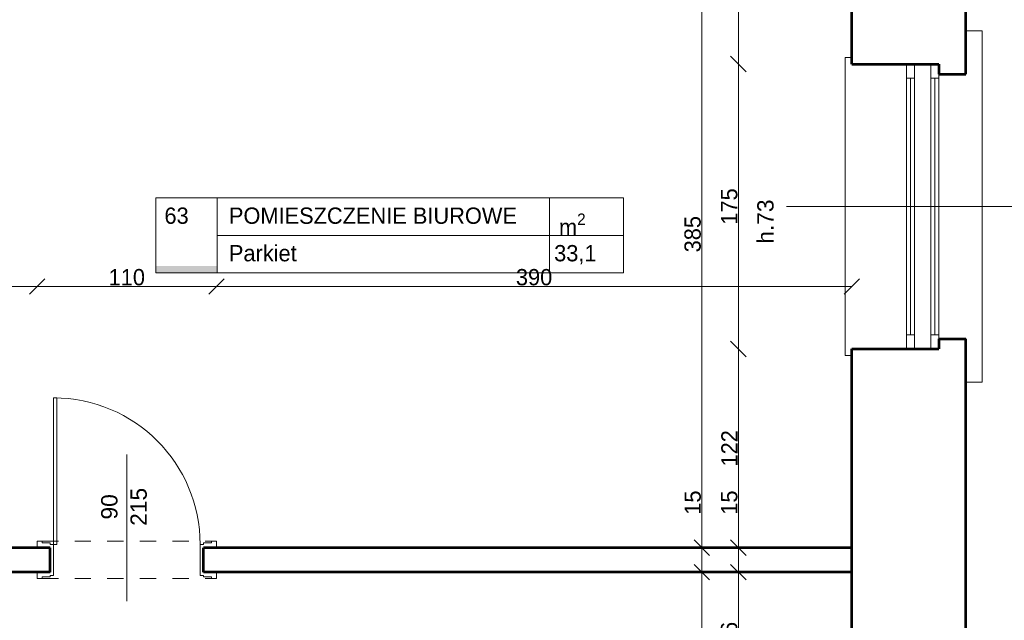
# Model space of a CAD drawing. Header units: inches. Extents: x -21887 to 84279, y -131485 to 67836.
# Tile 254 of 256: x 68593 to 74637, y 50735 to 54423. Entities that reach past the tile are written whole.
import ezdxf

# ---------------------------------------------------------------- set-up
doc = ezdxf.new("R2010")
doc.units = ezdxf.units.IN
doc.header["$MEASUREMENT"] = 0
doc.linetypes.add('Dashed copy', pattern=[200, 100, -100])
doc.layers.get('0').update_dxf_attribs({"lineweight": 13})
doc.layers.get('Defpoints').update_dxf_attribs({"lineweight": 13})
for name, color, linetype, lineweight in [('AI_MURY', 7, 'Continuous', 53), ('Dimensioning', 7, 'Continuous', 13), ('DRZWI', 7, 'Continuous', 13), ('dzialowki', 7, 'Continuous', 53), ('OPISY TABELKI', 7, 'Continuous', 13), ('PODCIAGI', 7, 'Continuous', 13)]:
    doc.layers.add(name, color=color, linetype=linetype, lineweight=lineweight)
doc.styles.add('GENERATED_STYLE_7', font='txt')
doc.styles.add('GENERATED_STYLE_8', font='txt')
doc.styles.add('GENERATED_STYLE_9', font='txt')
doc.styles.add('Style-Courier New', font='txt')
doc.dimstyles.new('Dimstyle_4', dxfattribs={"dimtxt": 100, "dimasz": 95, "dimexe": 0, "dimexo": 0, "dimgap": 0.09, "dimtad": 1, "dimdec": 0, "dimlfac": 0.1, "dimzin": 0, "dimdsep": 46, "dimlunit": 5, "dimtxsty": 'GENERATED_STYLE_7', "dimblk": 'ARROWHEAD_6', "dimcen": 0.09, "dimclrd": 161, "dimclre": 161, "dimclrt": 7, "dimadec": 0, "dimazin": 0, "dimtfac": 1, "dimtdec": 0, "dimtmove": 0, "dimatfit": 3, "dimfxl": 0, "dimtolj": 1, "dimtzin": 0, "dimarcsym": 0})
doc.dimstyles.new('Dimstyle_5', dxfattribs={"dimtxt": 100, "dimasz": 95, "dimexe": 0.18, "dimexo": 0, "dimgap": 0.09, "dimtad": 1, "dimtih": 1, "dimtoh": 1, "dimdec": 0, "dimlfac": 0.1, "dimzin": 0, "dimdsep": 46, "dimlunit": 5, "dimtxsty": 'GENERATED_STYLE_7', "dimblk": 'ARROWHEAD_6', "dimcen": 0.09, "dimclrd": 161, "dimclre": 161, "dimclrt": 7, "dimadec": 0, "dimazin": 0, "dimtfac": 1, "dimtdec": 0, "dimtmove": 0, "dimatfit": 3, "dimfxl": 0, "dimtolj": 1, "dimtzin": 0, "dimarcsym": 0})

# ---------------------------------------------------------------- blocks, each defined once
blk = doc.blocks.new('ARROWHEAD_6')
at = {"color": 0, "linetype": 'Continuous'}
for p, q in [((0, 0), (-1, 0)), ((-0.5, -0.5), (0.5, 0.5))]:
    blk.add_line(p, q, dxfattribs=at)
blk = doc.blocks.new('*U144')
at = {"layer": 'Defpoints', "color": 0, "linetype": 'Continuous'}
for p in [(72780.3, 51030.7), (72780.3, 51030.7), (72780.3, 47370.7)]:
    blk.add_point(p, dxfattribs=at)
at = {"layer": 'Dimensioning', "color": 161, "linetype": 'Continuous', "lineweight": -2}
blk.add_line((72780.3, 47465.7), (72780.3, 50935.7), dxfattribs=at)
at = {"layer": 'Dimensioning', "color": 161, "linetype": 'Continuous', "lineweight": -2, "xscale": 95, "yscale": 95, "zscale": 95}
for p, rotation in [((72780.3, 51030.7), 90), ((72780.3, 47370.7), 270)]:
    blk.add_blockref('ARROWHEAD_6', p, dxfattribs=dict(at, rotation=rotation))
at = {"layer": 'Dimensioning', "color": 7, "linetype": 'Continuous', "insert": (72724, 49200.7), "char_height": 100, "attachment_point": 5, "rotation": 90, "style": 'GENERATED_STYLE_7'}
blk.add_mtext('366', dxfattribs=at)
blk = doc.blocks.new('*D1820')
at = {"layer": 'Defpoints'}
for p in [(72780.3, 51030.7), (72780.3, 51030.7), (72780.3, 49200.7), (72780.3, 47370.7)]:
    blk.add_point(p, dxfattribs=at)
at = {"layer": 'Dimensioning', "color": 161, "linetype": 'Continuous'}
blk.add_blockref('*U144', (0, 0), dxfattribs=at)
blk = doc.blocks.new('*U145')
at = {"layer": 'Defpoints', "color": 0, "linetype": 'Continuous'}
for p in [(72780.3, 51180.7), (72780.3, 51180.7), (72780.3, 51030.7)]:
    blk.add_point(p, dxfattribs=at)
at = {"layer": 'Dimensioning', "color": 161, "linetype": 'Continuous', "lineweight": -2}
for p, q in [((72780.3, 51275.7), (72780.3, 51544.1)), ((72780.3, 51030.7), (72780.3, 51180.7)), ((72780.3, 50935.7), (72780.3, 50840.7))]:
    blk.add_line(p, q, dxfattribs=at)
at = {"layer": 'Dimensioning', "color": 161, "linetype": 'Continuous', "lineweight": -2, "xscale": 95, "yscale": 95, "zscale": 95}
for p, rotation in [((72780.3, 51180.7), 270), ((72780.3, 51030.7), 90)]:
    blk.add_blockref('ARROWHEAD_6', p, dxfattribs=dict(at, rotation=rotation))
at = {"layer": 'Dimensioning', "color": 7, "linetype": 'Continuous', "insert": (72724.5, 51457.4), "char_height": 100, "attachment_point": 5, "rotation": 90, "style": 'GENERATED_STYLE_7'}
blk.add_mtext('15', dxfattribs=at)
blk = doc.blocks.new('*D1821')
at = {"layer": 'Defpoints'}
for p in [(72780.3, 51457.4), (72780.3, 51180.7), (72780.3, 51180.7), (72780.3, 51030.7)]:
    blk.add_point(p, dxfattribs=at)
at = {"layer": 'Dimensioning', "color": 161, "linetype": 'Continuous'}
blk.add_blockref('*U145', (0, 0), dxfattribs=at)
blk = doc.blocks.new('*U146')
at = {"layer": 'Defpoints', "color": 0, "linetype": 'Continuous'}
for p in [(72780.3, 55030.7), (72780.3, 55030.7), (72780.3, 51180.7)]:
    blk.add_point(p, dxfattribs=at)
at = {"layer": 'Dimensioning', "color": 161, "linetype": 'Continuous', "lineweight": -2}
blk.add_line((72780.3, 51275.7), (72780.3, 54935.7), dxfattribs=at)
at = {"layer": 'Dimensioning', "color": 161, "linetype": 'Continuous', "lineweight": -2, "xscale": 95, "yscale": 95, "zscale": 95}
for p, rotation in [((72780.3, 55030.7), 90), ((72780.3, 51180.7), 270)]:
    blk.add_blockref('ARROWHEAD_6', p, dxfattribs=dict(at, rotation=rotation))
at = {"layer": 'Dimensioning', "color": 7, "linetype": 'Continuous', "insert": (72724, 53105.7), "char_height": 100, "attachment_point": 5, "rotation": 90, "style": 'GENERATED_STYLE_7'}
blk.add_mtext('385', dxfattribs=at)
blk = doc.blocks.new('*D1822')
at = {"layer": 'Defpoints'}
for p in [(72780.3, 55030.7), (72780.3, 55030.7), (72780.3, 53105.7), (72780.3, 51180.7)]:
    blk.add_point(p, dxfattribs=at)
at = {"layer": 'Dimensioning', "color": 161, "linetype": 'Continuous'}
blk.add_blockref('*U146', (0, 0), dxfattribs=at)
blk = doc.blocks.new('*U58')
at = {"layer": 'Defpoints', "color": 0, "linetype": 'Continuous'}
for p in [(71738, 55320.7), (76339.4, 55320.7), (71738, 39590.7)]:
    blk.add_point(p, dxfattribs=at)
at = {"layer": 'Dimensioning', "color": 161, "linetype": 'Continuous', "lineweight": -2}
for p, q in [((76339.2, 55320.7), (76339.4, 55320.7)), ((76339.4, 39685.7), (76339.4, 55225.7)), ((76339.2, 39590.7), (76339.4, 39590.7))]:
    blk.add_line(p, q, dxfattribs=at)
at = {"layer": 'Dimensioning', "color": 161, "linetype": 'Continuous', "lineweight": -2, "xscale": 95, "yscale": 95, "zscale": 95}
for p, rotation in [((76339.4, 55320.7), 90), ((76339.4, 39590.7), 270)]:
    blk.add_blockref('ARROWHEAD_6', p, dxfattribs=dict(at, rotation=rotation))
at = {"layer": 'Dimensioning', "color": 7, "linetype": 'Continuous', "insert": (76283.1, 47455.7), "char_height": 100, "attachment_point": 5, "rotation": 90, "style": 'GENERATED_STYLE_7'}
blk.add_mtext('1573', dxfattribs=at)
blk = doc.blocks.new('*D2225')
at = {"layer": 'Defpoints'}
for p in [(71738, 55320.7), (76339.4, 55320.7), (76339.4, 47455.7), (71738, 39590.7)]:
    blk.add_point(p, dxfattribs=at)
at = {"layer": 'Dimensioning', "color": 161, "linetype": 'Continuous'}
blk.add_blockref('*U58', (0, 0), dxfattribs=at)
blk = doc.blocks.new('*U66')
at = {"layer": 'Defpoints', "color": 0, "linetype": 'Continuous'}
for p in [(71738, 62330.7), (76839.4, 62330.7), (71738, 32580.7)]:
    blk.add_point(p, dxfattribs=at)
at = {"layer": 'Dimensioning', "color": 161, "linetype": 'Continuous', "lineweight": -2}
for p, q in [((76839.2, 62330.7), (76839.4, 62330.7)), ((76839.4, 32675.7), (76839.4, 62235.7)), ((76839.2, 32580.7), (76839.4, 32580.7))]:
    blk.add_line(p, q, dxfattribs=at)
at = {"layer": 'Dimensioning', "color": 161, "linetype": 'Continuous', "lineweight": -2, "xscale": 95, "yscale": 95, "zscale": 95}
for p, rotation in [((76839.4, 62330.7), 90), ((76839.4, 32580.7), 270)]:
    blk.add_blockref('ARROWHEAD_6', p, dxfattribs=dict(at, rotation=rotation))
at = {"layer": 'Dimensioning', "color": 7, "linetype": 'Continuous', "insert": (76783.1, 47455.7), "char_height": 100, "attachment_point": 5, "rotation": 90, "style": 'GENERATED_STYLE_7'}
blk.add_mtext('2975', dxfattribs=at)
blk = doc.blocks.new('*D2233')
at = {"layer": 'Defpoints'}
for p in [(71738, 62330.7), (76839.4, 62330.7), (76839.4, 47455.7), (71738, 32580.7)]:
    blk.add_point(p, dxfattribs=at)
at = {"layer": 'Dimensioning', "color": 161, "linetype": 'Continuous'}
blk.add_blockref('*U66', (0, 0), dxfattribs=at)
blk = doc.blocks.new('*U94')
at = {"layer": 'Defpoints', "color": 0, "linetype": 'Continuous'}
for p in [(71688, 53275.7), (77339.4, 53275.7), (71688, 49395.7)]:
    blk.add_point(p, dxfattribs=at)
at = {"layer": 'Dimensioning', "color": 161, "linetype": 'Continuous', "lineweight": -2}
for p, q in [((77339.2, 53275.7), (77339.4, 53275.7)), ((77339.4, 49490.7), (77339.4, 53180.7)), ((77339.2, 49395.7), (77339.4, 49395.7))]:
    blk.add_line(p, q, dxfattribs=at)
at = {"layer": 'Dimensioning', "color": 161, "linetype": 'Continuous', "lineweight": -2, "xscale": 95, "yscale": 95, "zscale": 95}
for p, rotation in [((77339.4, 53275.7), 90), ((77339.4, 49395.7), 270)]:
    blk.add_blockref('ARROWHEAD_6', p, dxfattribs=dict(at, rotation=rotation))
at = {"layer": 'Dimensioning', "color": 7, "linetype": 'Continuous', "insert": (77283.1, 51335.7), "char_height": 100, "attachment_point": 5, "rotation": 90, "style": 'GENERATED_STYLE_7'}
blk.add_mtext('388', dxfattribs=at)
blk = doc.blocks.new('*D2261')
at = {"layer": 'Defpoints'}
for p in [(71688, 53275.7), (77339.4, 53275.7), (77339.4, 51335.7), (71688, 49395.7)]:
    blk.add_point(p, dxfattribs=at)
at = {"layer": 'Dimensioning', "color": 161, "linetype": 'Continuous'}
blk.add_blockref('*U94', (0, 0), dxfattribs=at)
blk = doc.blocks.new('*U95')
at = {"layer": 'Defpoints', "color": 0, "linetype": 'Continuous'}
for p in [(71788, 58825.7), (77339.4, 58825.7), (71688, 53275.7)]:
    blk.add_point(p, dxfattribs=at)
at = {"layer": 'Dimensioning', "color": 161, "linetype": 'Continuous', "lineweight": -2}
for p, q in [((77339.2, 58825.7), (77339.4, 58825.7)), ((77339.4, 53370.7), (77339.4, 58730.7)), ((77339.2, 53275.7), (77339.4, 53275.7))]:
    blk.add_line(p, q, dxfattribs=at)
at = {"layer": 'Dimensioning', "color": 161, "linetype": 'Continuous', "lineweight": -2, "xscale": 95, "yscale": 95, "zscale": 95}
for p, rotation in [((77339.4, 58825.7), 90), ((77339.4, 53275.7), 270)]:
    blk.add_blockref('ARROWHEAD_6', p, dxfattribs=dict(at, rotation=rotation))
at = {"layer": 'Dimensioning', "color": 7, "linetype": 'Continuous', "insert": (77284.4, 56050.7), "char_height": 100, "attachment_point": 5, "rotation": 90, "style": 'GENERATED_STYLE_7'}
blk.add_mtext('555', dxfattribs=at)
blk = doc.blocks.new('*D2262')
at = {"layer": 'Defpoints'}
for p in [(71788, 58825.7), (77339.4, 58825.7), (77339.4, 56050.7), (71688, 53275.7)]:
    blk.add_point(p, dxfattribs=at)
at = {"layer": 'Dimensioning', "color": 161, "linetype": 'Continuous'}
blk.add_blockref('*U95', (0, 0), dxfattribs=at)
blk = doc.blocks.new('*U97')
at = {"layer": 'Defpoints', "color": 0, "linetype": 'Continuous'}
for p in [(71738, 62330.7), (77839.4, 62330.7), (71738, -43809.3)]:
    blk.add_point(p, dxfattribs=at)
at = {"layer": 'Dimensioning', "color": 161, "linetype": 'Continuous', "lineweight": -2}
for p, q in [((77839.2, 62330.7), (77839.4, 62330.7)), ((77839.4, -43714.3), (77839.4, 62235.7)), ((77839.2, -43809.3), (77839.4, -43809.3))]:
    blk.add_line(p, q, dxfattribs=at)
at = {"layer": 'Dimensioning', "color": 161, "linetype": 'Continuous', "lineweight": -2, "xscale": 95, "yscale": 95, "zscale": 95}
for p, rotation in [((77839.4, 62330.7), 90), ((77839.4, -43809.3), 270)]:
    blk.add_blockref('ARROWHEAD_6', p, dxfattribs=dict(at, rotation=rotation))
at = {"layer": 'Dimensioning', "color": 7, "linetype": 'Continuous', "insert": (77783.1, 9260.7), "char_height": 100, "attachment_point": 5, "rotation": 90, "style": 'GENERATED_STYLE_7'}
blk.add_mtext('10614', dxfattribs=at)
blk = doc.blocks.new('*D2264')
at = {"layer": 'Defpoints'}
for p in [(71738, 62330.7), (77839.4, 62330.7), (77839.4, 9260.7), (71738, -43809.3)]:
    blk.add_point(p, dxfattribs=at)
at = {"layer": 'Dimensioning', "color": 161, "linetype": 'Continuous'}
blk.add_blockref('*U97', (0, 0), dxfattribs=at)
blk = doc.blocks.new('*U561')
at = {"layer": 'Defpoints', "color": 0, "linetype": 'Continuous'}
for p in [(73004.6, 51030.7), (73700.5, 51030.7), (74235.5, 50270.7)]:
    blk.add_point(p, dxfattribs=at)
at = {"layer": 'Dimensioning', "color": 161, "linetype": 'Continuous', "lineweight": -2}
for p, q in [((73004.8, 51030.7), (73004.6, 51030.7)), ((73004.6, 50365.7), (73004.6, 50935.7)), ((73004.8, 50270.7), (73004.6, 50270.7))]:
    blk.add_line(p, q, dxfattribs=at)
at = {"layer": 'Dimensioning', "color": 161, "linetype": 'Continuous', "lineweight": -2, "xscale": 95, "yscale": 95, "zscale": 95}
for p, rotation in [((73004.6, 51030.7), 90), ((73004.6, 50270.7), 270)]:
    blk.add_blockref('ARROWHEAD_6', p, dxfattribs=dict(at, rotation=rotation))
at = {"layer": 'Dimensioning', "color": 7, "linetype": 'Continuous', "insert": (72948.3, 50650.7), "char_height": 100, "attachment_point": 5, "rotation": 90, "style": 'GENERATED_STYLE_7'}
blk.add_mtext('76', dxfattribs=at)
blk = doc.blocks.new('*D2785')
at = {"layer": 'Defpoints'}
for p in [(73004.6, 51030.7), (73700.5, 51030.7), (73004.6, 50650.7), (74235.5, 50270.7)]:
    blk.add_point(p, dxfattribs=at)
at = {"layer": 'Dimensioning', "color": 161, "linetype": 'Continuous'}
blk.add_blockref('*U561', (0, 0), dxfattribs=at)
blk = doc.blocks.new('*U562')
at = {"layer": 'Defpoints', "color": 0, "linetype": 'Continuous'}
for p in [(73004.6, 51180.7), (73700.5, 51180.7), (73700.5, 51030.7)]:
    blk.add_point(p, dxfattribs=at)
at = {"layer": 'Dimensioning', "color": 161, "linetype": 'Continuous', "lineweight": -2}
for p, q in [((73004.6, 51275.7), (73004.6, 51544.1)), ((73004.8, 51180.7), (73004.6, 51180.7)), ((73004.6, 51030.7), (73004.6, 51180.7)), ((73004.8, 51030.7), (73004.6, 51030.7)), ((73004.6, 50935.7), (73004.6, 50840.7))]:
    blk.add_line(p, q, dxfattribs=at)
at = {"layer": 'Dimensioning', "color": 161, "linetype": 'Continuous', "lineweight": -2, "xscale": 95, "yscale": 95, "zscale": 95}
for p, rotation in [((73004.6, 51180.7), 270), ((73004.6, 51030.7), 90)]:
    blk.add_blockref('ARROWHEAD_6', p, dxfattribs=dict(at, rotation=rotation))
at = {"layer": 'Dimensioning', "color": 7, "linetype": 'Continuous', "insert": (72948.9, 51457.4), "char_height": 100, "attachment_point": 5, "rotation": 90, "style": 'GENERATED_STYLE_7'}
blk.add_mtext('15', dxfattribs=at)
blk = doc.blocks.new('*D2786')
at = {"layer": 'Defpoints'}
for p in [(73004.6, 51457.4), (73004.6, 51180.7), (73700.5, 51180.7), (73700.5, 51030.7)]:
    blk.add_point(p, dxfattribs=at)
at = {"layer": 'Dimensioning', "color": 161, "linetype": 'Continuous'}
blk.add_blockref('*U562', (0, 0), dxfattribs=at)
blk = doc.blocks.new('*U563')
at = {"layer": 'Defpoints', "color": 0, "linetype": 'Continuous'}
for p in [(73004.6, 52400.7), (74235.5, 52400.7), (73700.5, 51180.7)]:
    blk.add_point(p, dxfattribs=at)
at = {"layer": 'Dimensioning', "color": 161, "linetype": 'Continuous', "lineweight": -2}
for p, q in [((73004.8, 52400.7), (73004.6, 52400.7)), ((73004.6, 51275.7), (73004.6, 52305.7)), ((73004.8, 51180.7), (73004.6, 51180.7))]:
    blk.add_line(p, q, dxfattribs=at)
at = {"layer": 'Dimensioning', "color": 161, "linetype": 'Continuous', "lineweight": -2, "xscale": 95, "yscale": 95, "zscale": 95}
for p, rotation in [((73004.6, 52400.7), 90), ((73004.6, 51180.7), 270)]:
    blk.add_blockref('ARROWHEAD_6', p, dxfattribs=dict(at, rotation=rotation))
at = {"layer": 'Dimensioning', "color": 7, "linetype": 'Continuous', "insert": (72949.6, 51790.7), "char_height": 100, "attachment_point": 5, "rotation": 90, "style": 'GENERATED_STYLE_7'}
blk.add_mtext('122', dxfattribs=at)
blk = doc.blocks.new('*D2787')
at = {"layer": 'Defpoints'}
for p in [(73004.6, 52400.7), (74235.5, 52400.7), (73004.6, 51790.7), (73700.5, 51180.7)]:
    blk.add_point(p, dxfattribs=at)
at = {"layer": 'Dimensioning', "color": 161, "linetype": 'Continuous'}
blk.add_blockref('*U563', (0, 0), dxfattribs=at)
blk = doc.blocks.new('*U564')
at = {"layer": 'Defpoints', "color": 0, "linetype": 'Continuous'}
for p in [(73004.6, 54150.7), (74235.5, 54150.7), (74235.5, 52400.7)]:
    blk.add_point(p, dxfattribs=at)
at = {"layer": 'Dimensioning', "color": 161, "linetype": 'Continuous', "lineweight": -2}
for p, q in [((73004.8, 54150.7), (73004.6, 54150.7)), ((73004.6, 52495.7), (73004.6, 54055.7)), ((73004.8, 52400.7), (73004.6, 52400.7))]:
    blk.add_line(p, q, dxfattribs=at)
at = {"layer": 'Dimensioning', "color": 161, "linetype": 'Continuous', "lineweight": -2, "xscale": 95, "yscale": 95, "zscale": 95}
for p, rotation in [((73004.6, 54150.7), 90), ((73004.6, 52400.7), 270)]:
    blk.add_blockref('ARROWHEAD_6', p, dxfattribs=dict(at, rotation=rotation))
at = {"layer": 'Dimensioning', "color": 7, "linetype": 'Continuous', "insert": (72948.9, 53275.7), "char_height": 100, "attachment_point": 5, "rotation": 90, "style": 'GENERATED_STYLE_7'}
blk.add_mtext('175', dxfattribs=at)
blk = doc.blocks.new('*D2788')
at = {"layer": 'Defpoints'}
for p in [(73004.6, 54150.7), (74235.5, 54150.7), (73004.6, 53275.7), (74235.5, 52400.7)]:
    blk.add_point(p, dxfattribs=at)
at = {"layer": 'Dimensioning', "color": 161, "linetype": 'Continuous'}
blk.add_blockref('*U564', (0, 0), dxfattribs=at)
blk = doc.blocks.new('*U565')
at = {"layer": 'Defpoints', "color": 0, "linetype": 'Continuous'}
for p in [(73004.6, 55030.7), (73700.5, 55030.7), (74235.5, 54150.7)]:
    blk.add_point(p, dxfattribs=at)
at = {"layer": 'Dimensioning', "color": 161, "linetype": 'Continuous', "lineweight": -2}
for p, q in [((73004.8, 55030.7), (73004.6, 55030.7)), ((73004.6, 54245.7), (73004.6, 54935.7)), ((73004.8, 54150.7), (73004.6, 54150.7))]:
    blk.add_line(p, q, dxfattribs=at)
at = {"layer": 'Dimensioning', "color": 161, "linetype": 'Continuous', "lineweight": -2, "xscale": 95, "yscale": 95, "zscale": 95}
for p, rotation in [((73004.6, 55030.7), 90), ((73004.6, 54150.7), 270)]:
    blk.add_blockref('ARROWHEAD_6', p, dxfattribs=dict(at, rotation=rotation))
at = {"layer": 'Dimensioning', "color": 7, "linetype": 'Continuous', "insert": (72948.3, 54590.7), "char_height": 100, "attachment_point": 5, "rotation": 90, "style": 'GENERATED_STYLE_7'}
blk.add_mtext('88', dxfattribs=at)
blk = doc.blocks.new('*D2789')
at = {"layer": 'Defpoints'}
for p in [(73004.6, 55030.7), (73700.5, 55030.7), (73004.6, 54590.7), (74235.5, 54150.7)]:
    blk.add_point(p, dxfattribs=at)
at = {"layer": 'Dimensioning', "color": 161, "linetype": 'Continuous'}
blk.add_blockref('*U565', (0, 0), dxfattribs=at)
blk = doc.blocks.new('*U1639')
at = {"layer": 'Defpoints', "color": 0, "linetype": 'Continuous'}
for p in [(68700.5, 52784.8), (67900.5, 52597.1), (68700.5, 51180.7)]:
    blk.add_point(p, dxfattribs=at)
at = {"layer": 'Dimensioning', "color": 161, "linetype": 'Continuous', "lineweight": -2}
for p, q in [((67900.5, 52784.6), (67900.5, 52785)), ((67995.5, 52784.8), (68605.5, 52784.8)), ((68700.5, 52784.6), (68700.5, 52785))]:
    blk.add_line(p, q, dxfattribs=at)
at = {"layer": 'Dimensioning', "color": 161, "linetype": 'Continuous', "lineweight": -2, "xscale": 95, "yscale": 95, "zscale": 95, "rotation": 180}
blk.add_blockref('ARROWHEAD_6', (67900.5, 52784.8), dxfattribs=at)
at = {"layer": 'Dimensioning', "color": 161, "linetype": 'Continuous', "lineweight": -2, "xscale": 95, "yscale": 95, "zscale": 95}
blk.add_blockref('ARROWHEAD_6', (68700.5, 52784.8), dxfattribs=at)
at = {"layer": 'Dimensioning', "color": 7, "linetype": 'Continuous', "insert": (68300.5, 52841.1), "char_height": 100, "attachment_point": 5, "style": 'GENERATED_STYLE_7'}
blk.add_mtext('80', dxfattribs=at)
blk = doc.blocks.new('*D3317')
at = {"layer": 'Defpoints'}
for p in [(68300.5, 52784.8), (68700.5, 52784.8), (67900.5, 52597.1), (68700.5, 51180.7)]:
    blk.add_point(p, dxfattribs=at)
at = {"layer": 'Dimensioning', "color": 161, "linetype": 'Continuous'}
blk.add_blockref('*U1639', (0, 0), dxfattribs=at)
blk = doc.blocks.new('*U1640')
at = {"layer": 'Defpoints', "color": 0, "linetype": 'Continuous'}
for p in [(69800.5, 52784.8), (68700.5, 51180.7), (69800.5, 51180.7)]:
    blk.add_point(p, dxfattribs=at)
at = {"layer": 'Dimensioning', "color": 161, "linetype": 'Continuous', "lineweight": -2}
for p, q in [((68700.5, 52784.6), (68700.5, 52785)), ((68795.5, 52784.8), (69705.5, 52784.8)), ((69800.5, 52784.6), (69800.5, 52785))]:
    blk.add_line(p, q, dxfattribs=at)
at = {"layer": 'Dimensioning', "color": 161, "linetype": 'Continuous', "lineweight": -2, "xscale": 95, "yscale": 95, "zscale": 95, "rotation": 180}
blk.add_blockref('ARROWHEAD_6', (68700.5, 52784.8), dxfattribs=at)
at = {"layer": 'Dimensioning', "color": 161, "linetype": 'Continuous', "lineweight": -2, "xscale": 95, "yscale": 95, "zscale": 95}
blk.add_blockref('ARROWHEAD_6', (69800.5, 52784.8), dxfattribs=at)
at = {"layer": 'Dimensioning', "color": 7, "linetype": 'Continuous', "insert": (69250.5, 52841.1), "char_height": 100, "attachment_point": 5, "style": 'GENERATED_STYLE_7'}
blk.add_mtext('110', dxfattribs=at)
blk = doc.blocks.new('*D3318')
at = {"layer": 'Defpoints'}
for p in [(69250.5, 52784.8), (69800.5, 52784.8), (68700.5, 51180.7), (69800.5, 51180.7)]:
    blk.add_point(p, dxfattribs=at)
at = {"layer": 'Dimensioning', "color": 161, "linetype": 'Continuous'}
blk.add_blockref('*U1640', (0, 0), dxfattribs=at)
blk = doc.blocks.new('*U1641')
at = {"layer": 'Defpoints', "color": 0, "linetype": 'Continuous'}
for p in [(73700.5, 52784.8), (73700.5, 51863.1), (69800.5, 51180.7)]:
    blk.add_point(p, dxfattribs=at)
at = {"layer": 'Dimensioning', "color": 161, "linetype": 'Continuous', "lineweight": -2}
for p, q in [((69800.5, 52784.6), (69800.5, 52785)), ((69895.5, 52784.8), (73605.5, 52784.8)), ((73700.5, 52784.6), (73700.5, 52785))]:
    blk.add_line(p, q, dxfattribs=at)
at = {"layer": 'Dimensioning', "color": 161, "linetype": 'Continuous', "lineweight": -2, "xscale": 95, "yscale": 95, "zscale": 95, "rotation": 180}
blk.add_blockref('ARROWHEAD_6', (69800.5, 52784.8), dxfattribs=at)
at = {"layer": 'Dimensioning', "color": 161, "linetype": 'Continuous', "lineweight": -2, "xscale": 95, "yscale": 95, "zscale": 95}
blk.add_blockref('ARROWHEAD_6', (73700.5, 52784.8), dxfattribs=at)
at = {"layer": 'Dimensioning', "color": 7, "linetype": 'Continuous', "insert": (71750.5, 52841.1), "char_height": 100, "attachment_point": 5, "style": 'GENERATED_STYLE_7'}
blk.add_mtext('390', dxfattribs=at)
blk = doc.blocks.new('*D3319')
at = {"layer": 'Defpoints'}
for p in [(71750.5, 52784.8), (73700.5, 52784.8), (73700.5, 51863.1), (69800.5, 51180.7)]:
    blk.add_point(p, dxfattribs=at)
at = {"layer": 'Dimensioning', "color": 161, "linetype": 'Continuous'}
blk.add_blockref('*U1641', (0, 0), dxfattribs=at)

msp = doc.modelspace()

# ---------------------------------------------------------------- hatches: boundary and pattern name
at = {"layer": 'OPISY TABELKI', "extrusion": (0, 0, -1)}
msp.add_hatch(color=7, dxfattribs=at).paths.add_polyline_path([(-69805.2, 52868.1), (-69805.2, 52910.3), (-69428.8, 52910.3), (-69428.8, 52868.1)], flags=16)

# ---------------------------------------------------------------- linework, layer by layer
at = {"layer": 'AI_MURY', "color": 7, "linetype": 'Continuous'}
for p, q in [((74400.5, 54088.2), (74400.5, 55320.7)), ((73700.5, 54150.7), (73700.5, 55030.7)), ((73700.5, 54150.7), (74235.5, 54150.7)), ((74235.5, 54150.7), (74235.5, 54088.2)), ((74235.5, 54088.2), (74400.5, 54088.2)), ((74235.5, 52463.2), (74400.5, 52463.2)), ((74235.5, 52463.2), (74235.5, 52400.7)), ((74400.5, 50208.2), (74400.5, 52463.2)), ((73700.5, 52400.7), (74235.5, 52400.7)), ((73700.5, 50270.7), (73700.5, 52400.7))]:
    msp.add_line(p, q, dxfattribs=at)
at = {"layer": 'DRZWI', "color": 251, "linetype": 'Continuous'}
for p, q in [((74500.5, 54354.6), (74400.5, 54354.6)), ((74500.5, 54354.6), (74500.5, 52196.8)), ((73660.5, 54190.7), (73660.5, 52360.7)), ((73700.5, 54190.7), (73660.5, 54190.7)), ((73700.5, 52360.7), (73660.5, 52360.7)), ((74500.5, 52196.8), (74400.5, 52196.8))]:
    msp.add_line(p, q, dxfattribs=at)
at = {"layer": 'DRZWI', "color": 220, "linetype": 'Continuous'}
for p, q in [((74035.5, 54063.2), (74035.5, 54150.7)), ((74085.5, 54063.2), (74085.5, 54150.7)), ((74185.5, 54063.2), (74185.5, 54150.7)), ((74035.5, 54063.2), (74085.5, 54063.2)), ((74035.5, 54063.2), (74035.5, 52488.2)), ((74060.5, 54063.2), (74060.5, 52488.2)), ((74085.5, 54063.2), (74085.5, 52488.2)), ((74185.5, 54063.2), (74235.5, 54063.2)), ((74185.5, 54063.2), (74185.5, 52488.2)), ((74210.5, 54063.2), (74210.5, 52488.2)), ((74235.5, 54063.2), (74235.5, 54088.2)), ((74235.5, 54063.2), (74235.5, 52488.2)), ((75150.9, 53275.7), (73300.1, 53275.7)), ((74035.5, 52488.2), (74035.5, 52400.7)), ((74035.5, 52488.2), (74085.5, 52488.2)), ((74085.5, 52488.2), (74085.5, 52400.7)), ((74185.5, 52488.2), (74185.5, 52400.7)), ((74185.5, 52488.2), (74235.5, 52488.2)), ((74235.5, 52488.2), (74235.5, 52463.2))]:
    msp.add_line(p, q, dxfattribs=at)
at = {"layer": 'dzialowki', "color": 12, "linetype": 'Continuous'}
for p, q in [((68780.5, 51180.7), (67900.5, 51180.7)), ((68780.5, 51030.7), (68780.5, 51180.7)), ((73700.5, 51180.7), (69720.5, 51180.7)), ((69720.5, 51030.7), (69720.5, 51180.7)), ((68780.5, 51030.7), (67900.5, 51030.7)), ((73700.5, 51030.7), (69720.5, 51030.7))]:
    msp.add_line(p, q, dxfattribs=at)
at = {"layer": 'OPISY TABELKI', "color": 7, "linetype": 'Continuous'}
for p, q in [((69428.8, 53328.9), (72298.6, 53328.9)), ((69428.8, 53328.9), (69428.8, 52868.1)), ((69805.2, 53328.9), (69805.2, 52868.1)), ((71844.5, 53328.9), (71844.5, 52868.1)), ((72298.6, 53328.9), (72298.6, 52868.1)), ((69805.2, 53098.5), (72298.6, 53098.5)), ((69428.8, 52868.1), (72298.6, 52868.1))]:
    msp.add_line(p, q, dxfattribs=at)
at = {"layer": 'PODCIAGI', "color": 5, "linetype": 'Continuous'}
for p, q in [((68820.5, 52100.7), (68800.5, 52100.7)), ((68800.5, 52100.7), (68800.5, 51200.7)), ((68820.5, 52100.7), (68820.5, 51200.7)), ((69250.5, 50852), (69250.5, 51752)), ((68730.5, 51220.7), (68700.5, 51220.7)), ((68700.5, 51220.7), (68700.5, 51180.7)), ((68730.5, 51220.7), (68730.5, 51210.7)), ((68780.5, 51210.7), (68730.5, 51210.7)), ((68780.5, 51210.7), (68780.5, 51200.7)), ((68780.5, 51200.7), (68800.5, 51200.7)), ((68800.5, 51200.7), (68800.5, 51010.7)), ((68820.5, 51200.7), (68800.5, 51200.7)), ((69700.5, 51200.7), (69700.5, 51010.7)), ((69720.5, 51200.7), (69700.5, 51200.7)), ((69720.5, 51210.7), (69720.5, 51200.7)), ((69720.5, 51210.7), (69770.5, 51210.7)), ((69770.5, 51220.7), (69770.5, 51210.7)), ((69770.5, 51220.7), (69800.5, 51220.7)), ((69800.5, 51220.7), (69800.5, 51180.7)), ((68700.5, 50990.7), (68700.5, 51030.7)), ((69800.5, 50990.7), (69800.5, 51030.7)), ((68730.5, 50990.7), (68700.5, 50990.7)), ((68780.5, 51000.7), (68730.5, 51000.7)), ((68730.5, 50990.7), (68730.5, 51000.7)), ((68780.5, 51010.7), (68800.5, 51010.7)), ((68780.5, 51000.7), (68780.5, 51010.7)), ((69720.5, 51010.7), (69700.5, 51010.7)), ((69720.5, 51000.7), (69720.5, 51010.7)), ((69720.5, 51000.7), (69770.5, 51000.7)), ((69770.5, 50990.7), (69770.5, 51000.7)), ((69770.5, 50990.7), (69800.5, 50990.7))]:
    msp.add_line(p, q, dxfattribs=at)
at = {"layer": 'PODCIAGI', "color": 5, "linetype": 'Dashed copy'}
for p, q in [((68730.5, 51220.7), (69770.5, 51220.7)), ((68730.5, 50990.7), (69770.5, 50990.7))]:
    msp.add_line(p, q, dxfattribs=at)
at = {"layer": 'PODCIAGI', "color": 7, "linetype": 'Continuous'}
msp.add_arc((68800.5, 51200.7), 900, 0, 90, dxfattribs=at)

# ---------------------------------------------------------------- texts
at = {"layer": 'DRZWI', "color": 220, "insert": (73120.5, 53047.1), "char_height": 100, "width": 460.863, "attachment_point": 1, "rotation": 90, "style": 'GENERATED_STYLE_7'}
msp.add_mtext('\\fArial|b0|i0|c238|p39;h.73', dxfattribs=at)
at = {"layer": 'OPISY TABELKI', "color": 7, "char_height": 100, "attachment_point": 1}
for s, insert, width, style in [('63', (69481.5, 53269.4), 323.775, 'GENERATED_STYLE_8'), ('POMIESZCZENIE BIUROWE  ', (69877.1, 53269.4), 2409.415, 'GENERATED_STYLE_9'), ('\\A1;m\\H70.000000;\\S2^  ;', (71903.4, 53232.8), 323.775, 'GENERATED_STYLE_9'), ('Parkiet  ', (69877.1, 53039), 2409.415, 'GENERATED_STYLE_9'), ('33,1          ', (71873.6, 53039), 424.969, 'GENERATED_STYLE_9')]:
    msp.add_mtext(s, dxfattribs=dict(at, insert=insert, width=width, style=style))
at = {"layer": 'PODCIAGI', "color": 5, "insert": (69092.9, 51431.2), "char_height": 100, "width": 704.483, "attachment_point": 2, "rotation": 90, "line_spacing_factor": 1.079165, "style": 'GENERATED_STYLE_7'}
msp.add_mtext('\\fArial|b0|i0|c238|p39;90\\P215', dxfattribs=at)

# ---------------------------------------------------------------- dimensions: what is measured, and where the dimension line sits
at = {"layer": 'Dimensioning', "color": 161, "linetype": 'Continuous'}
for base, p1, p2, picture, middle in [((76839.4, 62330.7), (71738, 32580.7), (71738, 62330.7), '*D2233', (76839.4, 47455.7)), ((77839.4, 62330.7), (71738, -43809.3), (71738, 62330.7), '*D2264', (77839.4, 9260.7)), ((77339.4, 58825.7), (71688, 53275.7), (71788, 58825.7), '*D2262', (77339.4, 56050.7)), ((76339.4, 55320.7), (71738, 39590.7), (71738, 55320.7), '*D2225', (76339.4, 47455.7)), ((72780.3, 55030.7), (72780.3, 51180.7), (72780.3, 55030.7), '*D1822', (72780.3, 53105.7)), ((73004.6, 55030.7), (74235.5, 54150.7), (73700.5, 55030.7), '*D2789', (73004.6, 54590.7)), ((73004.6, 54150.7), (74235.5, 52400.7), (74235.5, 54150.7), '*D2788', (73004.6, 53275.7)), ((77339.4, 53275.7), (71688, 49395.7), (71688, 53275.7), '*D2261', (77339.4, 51335.7)), ((73004.6, 52400.7), (73700.5, 51180.7), (74235.5, 52400.7), '*D2787', (73004.6, 51790.7)), ((72780.3, 51180.7), (72780.3, 51030.7), (72780.3, 51180.7), '*D1821', (72780.3, 51457.4)), ((73004.6, 51180.7), (73700.5, 51030.7), (73700.5, 51180.7), '*D2786', (73004.6, 51457.4)), ((72780.3, 51030.7), (72780.3, 47370.7), (72780.3, 51030.7), '*D1820', (72780.3, 49200.7)), ((73004.6, 51030.7), (74235.5, 50270.7), (73700.5, 51030.7), '*D2785', (73004.6, 50650.7))]:
    dim = msp.add_linear_dim(base=base, p1=p1, p2=p2, angle=90, dimstyle='Dimstyle_4', override={"dimtxsty": 'Style-Courier New', "dimclrd": 0, "dimclre": 161, "dimlwe": 0}, dxfattribs=at)
    dim.commit()
    dim.dimension.update_dxf_attribs({"geometry": picture, "text_midpoint": middle, "dimtype": 128})
for base, p1, p2, picture, middle in [((68700.5, 52784.8), (67900.5, 52597.1), (68700.5, 51180.7), '*D3317', (68300.5, 52784.8)), ((69800.5, 52784.8), (68700.5, 51180.7), (69800.5, 51180.7), '*D3318', (69250.5, 52784.8)), ((73700.5, 52784.8), (69800.5, 51180.7), (73700.5, 51863.1), '*D3319', (71750.5, 52784.8))]:
    dim = msp.add_linear_dim(base=base, p1=p1, p2=p2, dimstyle='Dimstyle_5', override={"dimtxsty": 'Style-Courier New', "dimclrd": 0, "dimclre": 161, "dimlwe": 0}, dxfattribs=at)
    dim.commit()
    dim.dimension.update_dxf_attribs({"geometry": picture, "text_midpoint": middle, "dimtype": 128})

doc.saveas('drawing.dxf')
